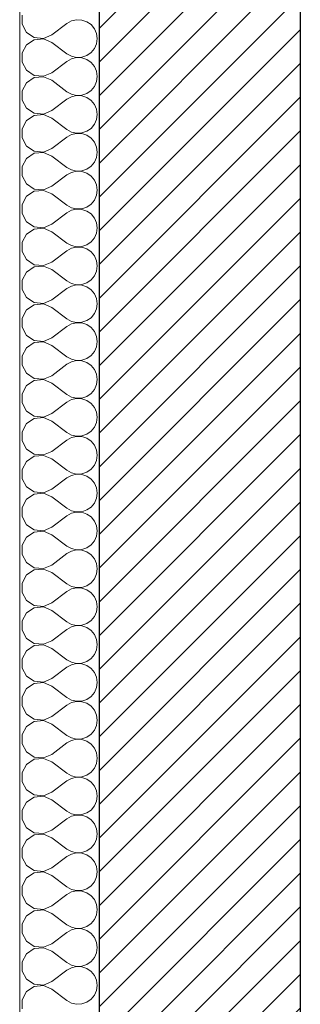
# Model space of a CAD drawing. Header units: millimetres. Extents: x 27262 to 215252, y 16288 to 306312.
# Tile 8 of 76: x 119075 to 119472, y 174176 to 175568. Entities that reach past the tile are written whole.
import ezdxf

# ---------------------------------------------------------------- set-up
doc = ezdxf.new("R2010")
doc.units = ezdxf.units.MM
doc.layers.add('KR_INW', color=252, linetype='Continuous')
for name, color, linetype, lineweight in [('KR_INW_Nr_pióra__101', 252, 'Continuous', 5), ('KR_INW_Nr_pióra__102', 252, 'Continuous', 5), ('KR_INW_Nr_pióra__27', 252, 'Continuous', 25), ('KR_INW_Nr_pióra__47', 252, 'Continuous', 15)]:
    doc.layers.add(name, color=color, linetype=linetype, lineweight=lineweight)

# ---------------------------------------------------------------- blocks, each defined once
blk = doc.blocks.new('*X185')
at = {"layer": 'KR_INW_Nr_pióra__102', "linetype": 'Continuous'}
for p, q in [((179079.7, 112401.6), (179079.7, 112384.2)), ((179079.7, 112384.2), (179088, 112368.8)), ((179135.8, 112364.3), (179164.4, 112385.7)), ((179173, 112390.5), (179164.4, 112385.7)), ((179182.6, 112392.7), (179173, 112390.5)), ((179192.4, 112392.2), (179182.6, 112392.7)), ((179201.8, 112389.1), (179192.4, 112392.2)), ((179209.9, 112383.5), (179201.8, 112389.1)), ((179216.2, 112375.9), (179209.9, 112383.5)), ((179220.2, 112366.9), (179216.2, 112375.9)), ((179088, 112368.8), (179102.4, 112359.2)), ((179102.4, 112359.2), (179119.8, 112357.6)), ((179119.8, 112357.6), (179135.8, 112364.3)), ((179221.5, 112357.1), (179220.2, 112366.9)), ((179220.2, 112347.4), (179221.5, 112357.1)), ((179088, 112345.5), (179079.7, 112330.1)), ((179102.4, 112355.1), (179088, 112345.5)), ((179119.8, 112356.7), (179102.4, 112355.1)), ((179135.8, 112350), (179119.8, 112356.7)), ((179135.8, 112350), (179164.4, 112328.6)), ((179216.2, 112338.4), (179220.2, 112347.4)), ((179079.7, 112330.1), (179079.7, 112312.7)), ((179164.4, 112328.6), (179173, 112323.8)), ((179173, 112323.8), (179182.6, 112321.6)), ((179182.6, 112321.3), (179173, 112319.1)), ((179182.6, 112321.6), (179192.4, 112322.1)), ((179192.4, 112320.8), (179182.6, 112321.3)), ((179192.4, 112322.1), (179201.8, 112325.2)), ((179201.8, 112317.7), (179192.4, 112320.8)), ((179201.8, 112325.2), (179209.9, 112330.8)), ((179209.9, 112330.8), (179216.2, 112338.4)), ((179079.7, 112312.7), (179088, 112297.4)), ((179135.8, 112292.9), (179164.4, 112314.3)), ((179173, 112319.1), (179164.4, 112314.3)), ((179209.9, 112312.1), (179201.8, 112317.7)), ((179216.2, 112304.5), (179209.9, 112312.1)), ((179220.2, 112295.5), (179216.2, 112304.5)), ((179088, 112297.4), (179102.4, 112287.8)), ((179102.4, 112283.7), (179088, 112274)), ((179102.4, 112287.8), (179119.8, 112286.1)), ((179119.8, 112285.3), (179102.4, 112283.7)), ((179119.8, 112286.1), (179135.8, 112292.9)), ((179135.8, 112278.6), (179119.8, 112285.3)), ((179221.5, 112285.7), (179220.2, 112295.5)), ((179220.2, 112276), (179221.5, 112285.7)), ((179088, 112274), (179079.7, 112258.7)), ((179135.8, 112278.6), (179164.4, 112257.1)), ((179209.9, 112259.4), (179216.2, 112266.9)), ((179216.2, 112266.9), (179220.2, 112276)), ((179079.7, 112258.7), (179079.7, 112241.3)), ((179164.4, 112257.1), (179173, 112252.4)), ((179173, 112247.6), (179164.4, 112242.9)), ((179173, 112252.4), (179182.6, 112250.1)), ((179182.6, 112249.9), (179173, 112247.6)), ((179182.6, 112250.1), (179192.4, 112250.6)), ((179192.4, 112249.4), (179182.6, 112249.9)), ((179192.4, 112250.6), (179201.8, 112253.8)), ((179201.8, 112246.2), (179192.4, 112249.4)), ((179201.8, 112253.8), (179209.9, 112259.4)), ((179209.9, 112240.6), (179201.8, 112246.2)), ((179079.7, 112241.3), (179088, 112226)), ((179135.8, 112221.4), (179164.4, 112242.9)), ((179216.2, 112233.1), (179209.9, 112240.6)), ((179220.2, 112224), (179216.2, 112233.1)), ((179088, 112226), (179102.4, 112216.3)), ((179102.4, 112212.2), (179088, 112202.6)), ((179102.4, 112216.3), (179119.8, 112214.7)), ((179119.8, 112213.9), (179102.4, 112212.2)), ((179119.8, 112214.7), (179135.8, 112221.4)), ((179135.8, 112207.1), (179119.8, 112213.9)), ((179221.5, 112214.3), (179220.2, 112224)), ((179220.2, 112204.5), (179221.5, 112214.3)), ((179088, 112202.6), (179079.7, 112187.3)), ((179135.8, 112207.1), (179164.4, 112185.7)), ((179209.9, 112187.9), (179216.2, 112195.5)), ((179216.2, 112195.5), (179220.2, 112204.5)), ((179079.7, 112187.3), (179079.7, 112169.9)), ((179135.8, 112150), (179164.4, 112171.4)), ((179164.4, 112185.7), (179173, 112180.9)), ((179173, 112176.2), (179164.4, 112171.4)), ((179173, 112180.9), (179182.6, 112178.7)), ((179182.6, 112178.4), (179173, 112176.2)), ((179182.6, 112178.7), (179192.4, 112179.2)), ((179192.4, 112177.9), (179182.6, 112178.4)), ((179192.4, 112179.2), (179201.8, 112182.3)), ((179201.8, 112174.8), (179192.4, 112177.9)), ((179201.8, 112182.3), (179209.9, 112187.9)), ((179209.9, 112169.2), (179201.8, 112174.8)), ((179079.7, 112169.9), (179088, 112154.5)), ((179088, 112154.5), (179102.4, 112144.9)), ((179216.2, 112161.6), (179209.9, 112169.2)), ((179220.2, 112152.6), (179216.2, 112161.6)), ((179102.4, 112140.8), (179088, 112131.2)), ((179102.4, 112144.9), (179119.8, 112143.3)), ((179119.8, 112142.4), (179102.4, 112140.8)), ((179119.8, 112143.3), (179135.8, 112150)), ((179135.8, 112135.7), (179119.8, 112142.4)), ((179135.8, 112135.7), (179164.4, 112114.3)), ((179221.5, 112142.9), (179220.2, 112152.6)), ((179220.2, 112133.1), (179221.5, 112142.9)), ((179088, 112131.2), (179079.7, 112115.8)), ((179079.7, 112115.8), (179079.7, 112098.4)), ((179201.8, 112110.9), (179209.9, 112116.5)), ((179209.9, 112116.5), (179216.2, 112124.1)), ((179216.2, 112124.1), (179220.2, 112133.1)), ((179079.7, 112098.4), (179088, 112083.1)), ((179135.8, 112078.6), (179164.4, 112100)), ((179164.4, 112114.3), (179173, 112109.5)), ((179173, 112104.8), (179164.4, 112100)), ((179173, 112109.5), (179182.6, 112107.3)), ((179182.6, 112107), (179173, 112104.8)), ((179182.6, 112107.3), (179192.4, 112107.8)), ((179192.4, 112106.5), (179182.6, 112107)), ((179192.4, 112107.8), (179201.8, 112110.9)), ((179201.8, 112103.4), (179192.4, 112106.5)), ((179209.9, 112097.8), (179201.8, 112103.4)), ((179216.2, 112090.2), (179209.9, 112097.8)), ((179088, 112083.1), (179102.4, 112073.5)), ((179119.8, 112071.8), (179135.8, 112078.6)), ((179220.2, 112081.2), (179216.2, 112090.2)), ((179221.5, 112071.4), (179220.2, 112081.2)), ((179102.4, 112069.4), (179088, 112059.7)), ((179102.4, 112073.5), (179119.8, 112071.8)), ((179119.8, 112071), (179102.4, 112069.4)), ((179135.8, 112064.3), (179119.8, 112071)), ((179135.8, 112064.3), (179164.4, 112042.9)), ((179216.2, 112052.7), (179220.2, 112061.7)), ((179220.2, 112061.7), (179221.5, 112071.4)), ((179088, 112059.7), (179079.7, 112044.4)), ((179079.7, 112044.4), (179079.7, 112027)), ((179164.4, 112042.9), (179173, 112038.1)), ((179201.8, 112039.5), (179209.9, 112045.1)), ((179209.9, 112045.1), (179216.2, 112052.7)), ((179079.7, 112027), (179088, 112011.7)), ((179135.8, 112007.1), (179164.4, 112028.6)), ((179173, 112033.3), (179164.4, 112028.6)), ((179173, 112038.1), (179182.6, 112035.9)), ((179182.6, 112035.6), (179173, 112033.3)), ((179182.6, 112035.9), (179192.4, 112036.3)), ((179192.4, 112035.1), (179182.6, 112035.6)), ((179192.4, 112036.3), (179201.8, 112039.5)), ((179201.8, 112031.9), (179192.4, 112035.1)), ((179209.9, 112026.4), (179201.8, 112031.9)), ((179216.2, 112018.8), (179209.9, 112026.4)), ((179088, 112011.7), (179102.4, 112002.1)), ((179119.8, 112000.4), (179135.8, 112007.1)), ((179220.2, 112009.8), (179216.2, 112018.8)), ((179221.5, 112000), (179220.2, 112009.8)), ((179088, 111988.3), (179079.7, 111973)), ((179102.4, 111997.9), (179088, 111988.3)), ((179102.4, 112002.1), (179119.8, 112000.4)), ((179119.8, 111999.6), (179102.4, 111997.9)), ((179135.8, 111992.9), (179119.8, 111999.6)), ((179135.8, 111992.9), (179164.4, 111971.4)), ((179216.2, 111981.2), (179220.2, 111990.2)), ((179220.2, 111990.2), (179221.5, 112000)), ((179079.7, 111973), (179079.7, 111955.6)), ((179164.4, 111971.4), (179173, 111966.7)), ((179192.4, 111964.9), (179201.8, 111968.1)), ((179201.8, 111968.1), (179209.9, 111973.6)), ((179209.9, 111973.6), (179216.2, 111981.2)), ((179079.7, 111955.6), (179088, 111940.3)), ((179135.8, 111935.7), (179164.4, 111957.1)), ((179173, 111961.9), (179164.4, 111957.1)), ((179173, 111966.7), (179182.6, 111964.4)), ((179182.6, 111964.1), (179173, 111961.9)), ((179182.6, 111964.4), (179192.4, 111964.9)), ((179192.4, 111963.7), (179182.6, 111964.1)), ((179201.8, 111960.5), (179192.4, 111963.7)), ((179209.9, 111954.9), (179201.8, 111960.5)), ((179216.2, 111947.3), (179209.9, 111954.9)), ((179088, 111940.3), (179102.4, 111930.6)), ((179102.4, 111930.6), (179119.8, 111929)), ((179119.8, 111929), (179135.8, 111935.7)), ((179220.2, 111938.3), (179216.2, 111947.3)), ((179221.5, 111928.6), (179220.2, 111938.3)), ((179088, 111916.9), (179079.7, 111901.6)), ((179102.4, 111926.5), (179088, 111916.9)), ((179119.8, 111928.2), (179102.4, 111926.5)), ((179135.8, 111921.4), (179119.8, 111928.2)), ((179135.8, 111921.4), (179164.4, 111900)), ((179216.2, 111909.8), (179220.2, 111918.8)), ((179220.2, 111918.8), (179221.5, 111928.6)), ((179079.7, 111901.6), (179079.7, 111884.2)), ((179164.4, 111900), (179173, 111895.2)), ((179173, 111895.2), (179182.6, 111893)), ((179182.6, 111893), (179192.4, 111893.5)), ((179192.4, 111893.5), (179201.8, 111896.6)), ((179201.8, 111896.6), (179209.9, 111902.2)), ((179209.9, 111902.2), (179216.2, 111909.8)), ((179079.7, 111884.2), (179088, 111868.8)), ((179135.8, 111864.3), (179164.4, 111885.7)), ((179173, 111890.5), (179164.4, 111885.7)), ((179182.6, 111892.7), (179173, 111890.5)), ((179192.4, 111892.2), (179182.6, 111892.7)), ((179201.8, 111889.1), (179192.4, 111892.2)), ((179209.9, 111883.5), (179201.8, 111889.1)), ((179216.2, 111875.9), (179209.9, 111883.5)), ((179220.2, 111866.9), (179216.2, 111875.9)), ((179088, 111868.8), (179102.4, 111859.2)), ((179102.4, 111859.2), (179119.8, 111857.6)), ((179119.8, 111856.7), (179102.4, 111855.1)), ((179119.8, 111857.6), (179135.8, 111864.3)), ((179135.8, 111850), (179119.8, 111856.7)), ((179221.5, 111857.1), (179220.2, 111866.9)), ((179220.2, 111847.4), (179221.5, 111857.1)), ((179088, 111845.5), (179079.7, 111830.1)), ((179102.4, 111855.1), (179088, 111845.5)), ((179135.8, 111850), (179164.4, 111828.6)), ((179209.9, 111830.8), (179216.2, 111838.4)), ((179216.2, 111838.4), (179220.2, 111847.4)), ((179079.7, 111830.1), (179079.7, 111812.7)), ((179164.4, 111828.6), (179173, 111823.8)), ((179173, 111819.1), (179164.4, 111814.3)), ((179173, 111823.8), (179182.6, 111821.6)), ((179182.6, 111821.3), (179173, 111819.1)), ((179182.6, 111821.6), (179192.4, 111822.1)), ((179192.4, 111820.8), (179182.6, 111821.3)), ((179192.4, 111822.1), (179201.8, 111825.2)), ((179201.8, 111817.7), (179192.4, 111820.8)), ((179201.8, 111825.2), (179209.9, 111830.8)), ((179079.7, 111812.7), (179088, 111797.4)), ((179135.8, 111792.9), (179164.4, 111814.3)), ((179209.9, 111812.1), (179201.8, 111817.7)), ((179216.2, 111804.5), (179209.9, 111812.1)), ((179220.2, 111795.5), (179216.2, 111804.5)), ((179088, 111797.4), (179102.4, 111787.8)), ((179102.4, 111783.7), (179088, 111774)), ((179102.4, 111787.8), (179119.8, 111786.1)), ((179119.8, 111785.3), (179102.4, 111783.7)), ((179119.8, 111786.1), (179135.8, 111792.9)), ((179135.8, 111778.6), (179119.8, 111785.3)), ((179221.5, 111785.7), (179220.2, 111795.5)), ((179220.2, 111776), (179221.5, 111785.7)), ((179088, 111774), (179079.7, 111758.7)), ((179135.8, 111778.6), (179164.4, 111757.1)), ((179209.9, 111759.4), (179216.2, 111766.9)), ((179216.2, 111766.9), (179220.2, 111776)), ((179079.7, 111758.7), (179079.7, 111741.3)), ((179164.4, 111757.1), (179173, 111752.4)), ((179173, 111747.6), (179164.4, 111742.9)), ((179173, 111752.4), (179182.6, 111750.1)), ((179182.6, 111749.9), (179173, 111747.6)), ((179182.6, 111750.1), (179192.4, 111750.6)), ((179192.4, 111749.4), (179182.6, 111749.9)), ((179192.4, 111750.6), (179201.8, 111753.8)), ((179201.8, 111746.2), (179192.4, 111749.4)), ((179201.8, 111753.8), (179209.9, 111759.4)), ((179209.9, 111740.6), (179201.8, 111746.2)), ((179079.7, 111741.3), (179088, 111726)), ((179088, 111726), (179102.4, 111716.3)), ((179135.8, 111721.4), (179164.4, 111742.9)), ((179216.2, 111733.1), (179209.9, 111740.6)), ((179220.2, 111724), (179216.2, 111733.1)), ((179102.4, 111712.2), (179088, 111702.6)), ((179102.4, 111716.3), (179119.8, 111714.7)), ((179119.8, 111713.9), (179102.4, 111712.2)), ((179119.8, 111714.7), (179135.8, 111721.4)), ((179135.8, 111707.1), (179119.8, 111713.9)), ((179135.8, 111707.1), (179164.4, 111685.7)), ((179221.5, 111714.3), (179220.2, 111724)), ((179220.2, 111704.5), (179221.5, 111714.3)), ((179088, 111702.6), (179079.7, 111687.3)), ((179209.9, 111687.9), (179216.2, 111695.5)), ((179216.2, 111695.5), (179220.2, 111704.5)), ((179079.7, 111687.3), (179079.7, 111669.9)), ((179135.8, 111650), (179164.4, 111671.4)), ((179164.4, 111685.7), (179173, 111680.9)), ((179173, 111676.2), (179164.4, 111671.4)), ((179173, 111680.9), (179182.6, 111678.7)), ((179182.6, 111678.4), (179173, 111676.2)), ((179182.6, 111678.7), (179192.4, 111679.2)), ((179192.4, 111677.9), (179182.6, 111678.4)), ((179192.4, 111679.2), (179201.8, 111682.3)), ((179201.8, 111674.8), (179192.4, 111677.9)), ((179201.8, 111682.3), (179209.9, 111687.9)), ((179209.9, 111669.2), (179201.8, 111674.8)), ((179079.7, 111669.9), (179088, 111654.5)), ((179088, 111654.5), (179102.4, 111644.9)), ((179216.2, 111661.6), (179209.9, 111669.2)), ((179220.2, 111652.6), (179216.2, 111661.6)), ((179221.5, 111642.9), (179220.2, 111652.6)), ((179102.4, 111640.8), (179088, 111631.2)), ((179102.4, 111644.9), (179119.8, 111643.3)), ((179119.8, 111642.4), (179102.4, 111640.8)), ((179119.8, 111643.3), (179135.8, 111650)), ((179135.8, 111635.7), (179119.8, 111642.4)), ((179135.8, 111635.7), (179164.4, 111614.3)), ((179216.2, 111624.1), (179220.2, 111633.1)), ((179220.2, 111633.1), (179221.5, 111642.9)), ((179088, 111631.2), (179079.7, 111615.8)), ((179079.7, 111615.8), (179079.7, 111598.4)), ((179164.4, 111614.3), (179173, 111609.5)), ((179201.8, 111610.9), (179209.9, 111616.5)), ((179209.9, 111616.5), (179216.2, 111624.1)), ((179079.7, 111598.4), (179088, 111583.1)), ((179135.8, 111578.6), (179164.4, 111600)), ((179173, 111604.8), (179164.4, 111600)), ((179173, 111609.5), (179182.6, 111607.3)), ((179182.6, 111607), (179173, 111604.8)), ((179182.6, 111607.3), (179192.4, 111607.8)), ((179192.4, 111606.5), (179182.6, 111607)), ((179192.4, 111607.8), (179201.8, 111610.9)), ((179201.8, 111603.4), (179192.4, 111606.5)), ((179209.9, 111597.8), (179201.8, 111603.4)), ((179216.2, 111590.2), (179209.9, 111597.8)), ((179088, 111583.1), (179102.4, 111573.5)), ((179119.8, 111571.8), (179135.8, 111578.6)), ((179220.2, 111581.2), (179216.2, 111590.2)), ((179221.5, 111571.4), (179220.2, 111581.2)), ((179088, 111559.7), (179079.7, 111544.4)), ((179102.4, 111569.4), (179088, 111559.7)), ((179102.4, 111573.5), (179119.8, 111571.8)), ((179119.8, 111571), (179102.4, 111569.4)), ((179135.8, 111564.3), (179119.8, 111571)), ((179135.8, 111564.3), (179164.4, 111542.9)), ((179216.2, 111552.7), (179220.2, 111561.7)), ((179220.2, 111561.7), (179221.5, 111571.4)), ((179079.7, 111544.4), (179079.7, 111527)), ((179164.4, 111542.9), (179173, 111538.1)), ((179201.8, 111539.5), (179209.9, 111545.1)), ((179209.9, 111545.1), (179216.2, 111552.7)), ((179079.7, 111527), (179088, 111511.7)), ((179135.8, 111507.1), (179164.4, 111528.6)), ((179173, 111533.3), (179164.4, 111528.6)), ((179173, 111538.1), (179182.6, 111535.9)), ((179182.6, 111535.6), (179173, 111533.3)), ((179182.6, 111535.9), (179192.4, 111536.3)), ((179192.4, 111535.1), (179182.6, 111535.6)), ((179192.4, 111536.3), (179201.8, 111539.5)), ((179201.8, 111531.9), (179192.4, 111535.1)), ((179209.9, 111526.4), (179201.8, 111531.9)), ((179216.2, 111518.8), (179209.9, 111526.4)), ((179088, 111511.7), (179102.4, 111502.1)), ((179119.8, 111500.4), (179135.8, 111507.1)), ((179220.2, 111509.8), (179216.2, 111518.8)), ((179221.5, 111500), (179220.2, 111509.8)), ((179088, 111488.3), (179079.7, 111473)), ((179102.4, 111497.9), (179088, 111488.3)), ((179102.4, 111502.1), (179119.8, 111500.4)), ((179119.8, 111499.6), (179102.4, 111497.9)), ((179135.8, 111492.9), (179119.8, 111499.6)), ((179135.8, 111492.9), (179164.4, 111471.4)), ((179216.2, 111481.2), (179220.2, 111490.2)), ((179220.2, 111490.2), (179221.5, 111500)), ((179079.7, 111473), (179079.7, 111455.6)), ((179164.4, 111471.4), (179173, 111466.7)), ((179173, 111466.7), (179182.6, 111464.4)), ((179192.4, 111464.9), (179201.8, 111468.1)), ((179201.8, 111468.1), (179209.9, 111473.6)), ((179209.9, 111473.6), (179216.2, 111481.2)), ((179079.7, 111455.6), (179088, 111440.3)), ((179135.8, 111435.7), (179164.4, 111457.1)), ((179173, 111461.9), (179164.4, 111457.1)), ((179182.6, 111464.1), (179173, 111461.9)), ((179182.6, 111464.4), (179192.4, 111464.9)), ((179192.4, 111463.7), (179182.6, 111464.1)), ((179201.8, 111460.5), (179192.4, 111463.7)), ((179209.9, 111454.9), (179201.8, 111460.5)), ((179216.2, 111447.3), (179209.9, 111454.9)), ((179220.2, 111438.3), (179216.2, 111447.3)), ((179088, 111440.3), (179102.4, 111430.6)), ((179102.4, 111430.6), (179119.8, 111429)), ((179119.8, 111429), (179135.8, 111435.7)), ((179221.5, 111428.6), (179220.2, 111438.3)), ((179220.2, 111418.8), (179221.5, 111428.6)), ((179088, 111416.9), (179079.7, 111401.6)), ((179102.4, 111426.5), (179088, 111416.9)), ((179119.8, 111428.2), (179102.4, 111426.5)), ((179135.8, 111421.4), (179119.8, 111428.2)), ((179135.8, 111421.4), (179164.4, 111400)), ((179216.2, 111409.8), (179220.2, 111418.8)), ((179079.7, 111401.6), (179079.7, 111384.2)), ((179164.4, 111400), (179173, 111395.2)), ((179173, 111395.2), (179182.6, 111393)), ((179182.6, 111392.7), (179173, 111390.5)), ((179182.6, 111393), (179192.4, 111393.5)), ((179192.4, 111392.2), (179182.6, 111392.7)), ((179192.4, 111393.5), (179201.8, 111396.6)), ((179201.8, 111389.1), (179192.4, 111392.2)), ((179201.8, 111396.6), (179209.9, 111402.2)), ((179209.9, 111402.2), (179216.2, 111409.8)), ((179079.7, 111384.2), (179088, 111368.8)), ((179135.8, 111364.3), (179164.4, 111385.7)), ((179173, 111390.5), (179164.4, 111385.7)), ((179209.9, 111383.5), (179201.8, 111389.1)), ((179216.2, 111375.9), (179209.9, 111383.5)), ((179220.2, 111366.9), (179216.2, 111375.9)), ((179088, 111368.8), (179102.4, 111359.2)), ((179102.4, 111355.1), (179088, 111345.5)), ((179102.4, 111359.2), (179119.8, 111357.6)), ((179119.8, 111356.7), (179102.4, 111355.1)), ((179119.8, 111357.6), (179135.8, 111364.3)), ((179135.8, 111350), (179119.8, 111356.7)), ((179221.5, 111357.1), (179220.2, 111366.9)), ((179220.2, 111347.4), (179221.5, 111357.1)), ((179088, 111345.5), (179079.7, 111330.1)), ((179135.8, 111350), (179164.4, 111328.6)), ((179209.9, 111330.8), (179216.2, 111338.4)), ((179216.2, 111338.4), (179220.2, 111347.4)), ((179079.7, 111330.1), (179079.7, 111312.7)), ((179164.4, 111328.6), (179173, 111323.8)), ((179173, 111319.1), (179164.4, 111314.3)), ((179173, 111323.8), (179182.6, 111321.6)), ((179182.6, 111321.3), (179173, 111319.1)), ((179182.6, 111321.6), (179192.4, 111322.1)), ((179192.4, 111320.8), (179182.6, 111321.3)), ((179192.4, 111322.1), (179201.8, 111325.2)), ((179201.8, 111317.7), (179192.4, 111320.8)), ((179201.8, 111325.2), (179209.9, 111330.8)), ((179209.9, 111312.1), (179201.8, 111317.7)), ((179079.7, 111312.7), (179088, 111297.4)), ((179135.8, 111292.9), (179164.4, 111314.3)), ((179216.2, 111304.5), (179209.9, 111312.1)), ((179220.2, 111295.5), (179216.2, 111304.5)), ((179088, 111297.4), (179102.4, 111287.8)), ((179102.4, 111283.7), (179088, 111274)), ((179102.4, 111287.8), (179119.8, 111286.1)), ((179119.8, 111285.3), (179102.4, 111283.7)), ((179119.8, 111286.1), (179135.8, 111292.9)), ((179135.8, 111278.6), (179119.8, 111285.3)), ((179221.5, 111285.7), (179220.2, 111295.5)), ((179220.2, 111276), (179221.5, 111285.7)), ((179088, 111274), (179079.7, 111258.7)), ((179135.8, 111278.6), (179164.4, 111257.1)), ((179209.9, 111259.4), (179216.2, 111266.9)), ((179216.2, 111266.9), (179220.2, 111276)), ((179079.7, 111258.7), (179079.7, 111241.3)), ((179135.8, 111221.4), (179164.4, 111242.9)), ((179164.4, 111257.1), (179173, 111252.4)), ((179173, 111247.6), (179164.4, 111242.9)), ((179173, 111252.4), (179182.6, 111250.1)), ((179182.6, 111249.9), (179173, 111247.6)), ((179182.6, 111250.1), (179192.4, 111250.6)), ((179192.4, 111249.4), (179182.6, 111249.9)), ((179192.4, 111250.6), (179201.8, 111253.8)), ((179201.8, 111246.2), (179192.4, 111249.4)), ((179201.8, 111253.8), (179209.9, 111259.4)), ((179209.9, 111240.6), (179201.8, 111246.2)), ((179079.7, 111241.3), (179088, 111226)), ((179088, 111226), (179102.4, 111216.3)), ((179216.2, 111233.1), (179209.9, 111240.6)), ((179220.2, 111224), (179216.2, 111233.1)), ((179102.4, 111212.2), (179088, 111202.6)), ((179102.4, 111216.3), (179119.8, 111214.7)), ((179119.8, 111213.9), (179102.4, 111212.2)), ((179119.8, 111214.7), (179135.8, 111221.4)), ((179135.8, 111207.1), (179119.8, 111213.9)), ((179135.8, 111207.1), (179164.4, 111185.7)), ((179221.5, 111214.3), (179220.2, 111224)), ((179220.2, 111204.5), (179221.5, 111214.3)), ((179088, 111202.6), (179079.7, 111187.3)), ((179079.7, 111187.3), (179079.7, 111169.9)), ((179201.8, 111182.3), (179209.9, 111187.9)), ((179209.9, 111187.9), (179216.2, 111195.5)), ((179216.2, 111195.5), (179220.2, 111204.5)), ((179079.7, 111169.9), (179088, 111154.5)), ((179135.8, 111150), (179164.4, 111171.4)), ((179164.4, 111185.7), (179173, 111180.9)), ((179173, 111176.2), (179164.4, 111171.4)), ((179173, 111180.9), (179182.6, 111178.7)), ((179182.6, 111178.4), (179173, 111176.2)), ((179182.6, 111178.7), (179192.4, 111179.2)), ((179192.4, 111177.9), (179182.6, 111178.4)), ((179192.4, 111179.2), (179201.8, 111182.3)), ((179201.8, 111174.8), (179192.4, 111177.9)), ((179209.9, 111169.2), (179201.8, 111174.8)), ((179216.2, 111161.6), (179209.9, 111169.2)), ((179088, 111154.5), (179102.4, 111144.9)), ((179119.8, 111143.3), (179135.8, 111150)), ((179220.2, 111152.6), (179216.2, 111161.6)), ((179221.5, 111142.9), (179220.2, 111152.6)), ((179102.4, 111140.8), (179088, 111131.2)), ((179102.4, 111144.9), (179119.8, 111143.3)), ((179119.8, 111142.4), (179102.4, 111140.8)), ((179135.8, 111135.7), (179119.8, 111142.4)), ((179135.8, 111135.7), (179164.4, 111114.3)), ((179216.2, 111124.1), (179220.2, 111133.1)), ((179220.2, 111133.1), (179221.5, 111142.9)), ((179088, 111131.2), (179079.7, 111115.8)), ((179079.7, 111115.8), (179079.7, 111098.4)), ((179164.4, 111114.3), (179173, 111109.5)), ((179201.8, 111110.9), (179209.9, 111116.5)), ((179209.9, 111116.5), (179216.2, 111124.1)), ((179079.7, 111098.4), (179088, 111083.1)), ((179135.8, 111078.6), (179164.4, 111100)), ((179173, 111104.8), (179164.4, 111100)), ((179173, 111109.5), (179182.6, 111107.3)), ((179182.6, 111107), (179173, 111104.8)), ((179182.6, 111107.3), (179192.4, 111107.8)), ((179192.4, 111106.5), (179182.6, 111107)), ((179192.4, 111107.8), (179201.8, 111110.9)), ((179201.8, 111103.4), (179192.4, 111106.5)), ((179209.9, 111097.8), (179201.8, 111103.4)), ((179216.2, 111090.2), (179209.9, 111097.8)), ((179088, 111083.1), (179102.4, 111073.5)), ((179119.8, 111071.8), (179135.8, 111078.6)), ((179220.2, 111081.2), (179216.2, 111090.2)), ((179221.5, 111071.4), (179220.2, 111081.2)), ((179088, 111059.7), (179079.7, 111044.4)), ((179102.4, 111069.4), (179088, 111059.7)), ((179102.4, 111073.5), (179119.8, 111071.8)), ((179119.8, 111071), (179102.4, 111069.4)), ((179135.8, 111064.3), (179119.8, 111071)), ((179135.8, 111064.3), (179164.4, 111042.9)), ((179216.2, 111052.7), (179220.2, 111061.7)), ((179220.2, 111061.7), (179221.5, 111071.4)), ((179079.7, 111044.4), (179079.7, 111027)), ((179164.4, 111042.9), (179173, 111038.1)), ((179192.4, 111036.3), (179201.8, 111039.5)), ((179201.8, 111039.5), (179209.9, 111045.1)), ((179209.9, 111045.1), (179216.2, 111052.7)), ((179079.7, 111027), (179088, 111011.7)), ((179135.8, 111007.1), (179164.4, 111028.6)), ((179173, 111033.3), (179164.4, 111028.6)), ((179173, 111038.1), (179182.6, 111035.9)), ((179182.6, 111035.6), (179173, 111033.3)), ((179182.6, 111035.9), (179192.4, 111036.3)), ((179192.4, 111035.1), (179182.6, 111035.6)), ((179201.8, 111031.9), (179192.4, 111035.1)), ((179209.9, 111026.4), (179201.8, 111031.9)), ((179216.2, 111018.8), (179209.9, 111026.4)), ((179088, 111011.7), (179102.4, 111002.1)), ((179102.4, 111002.1), (179119.8, 111000.4)), ((179119.8, 111000.4), (179135.8, 111007.1)), ((179220.2, 111009.8), (179216.2, 111018.8)), ((179221.5, 111000), (179220.2, 111009.8)), ((179088, 110988.3), (179079.7, 110973)), ((179102.4, 110997.9), (179088, 110988.3)), ((179119.8, 110999.6), (179102.4, 110997.9)), ((179135.8, 110992.9), (179119.8, 110999.6)), ((179135.8, 110992.9), (179164.4, 110971.4)), ((179216.2, 110981.2), (179220.2, 110990.2)), ((179220.2, 110990.2), (179221.5, 111000)), ((179079.7, 110973), (179079.7, 110955.6)), ((179164.4, 110971.4), (179173, 110966.7)), ((179173, 110966.7), (179182.6, 110964.4)), ((179182.6, 110964.4), (179192.4, 110964.9)), ((179192.4, 110964.9), (179201.8, 110968.1)), ((179201.8, 110968.1), (179209.9, 110973.6)), ((179209.9, 110973.6), (179216.2, 110981.2)), ((179079.7, 110955.6), (179088, 110940.3)), ((179135.8, 110935.7), (179164.4, 110957.1)), ((179173, 110961.9), (179164.4, 110957.1)), ((179182.6, 110964.1), (179173, 110961.9)), ((179192.4, 110963.7), (179182.6, 110964.1)), ((179201.8, 110960.5), (179192.4, 110963.7)), ((179209.9, 110954.9), (179201.8, 110960.5)), ((179216.2, 110947.3), (179209.9, 110954.9)), ((179220.2, 110938.3), (179216.2, 110947.3)), ((179088, 110940.3), (179102.4, 110930.6)), ((179102.4, 110930.6), (179119.8, 110929)), ((179119.8, 110928.2), (179102.4, 110926.5)), ((179119.8, 110929), (179135.8, 110935.7)), ((179135.8, 110921.4), (179119.8, 110928.2)), ((179221.5, 110928.6), (179220.2, 110938.3)), ((179220.2, 110918.8), (179221.5, 110928.6)), ((179088, 110916.9), (179079.7, 110901.6)), ((179102.4, 110926.5), (179088, 110916.9)), ((179135.8, 110921.4), (179164.4, 110900)), ((179209.9, 110902.2), (179216.2, 110909.8)), ((179216.2, 110909.8), (179220.2, 110918.8)), ((179079.7, 110901.6), (179079.7, 110884.2)), ((179164.4, 110900), (179173, 110895.2)), ((179173, 110890.5), (179164.4, 110885.7)), ((179173, 110895.2), (179182.6, 110893)), ((179182.6, 110892.7), (179173, 110890.5)), ((179182.6, 110893), (179192.4, 110893.5)), ((179192.4, 110892.2), (179182.6, 110892.7)), ((179192.4, 110893.5), (179201.8, 110896.6)), ((179201.8, 110889.1), (179192.4, 110892.2)), ((179201.8, 110896.6), (179209.9, 110902.2)), ((179079.7, 110884.2), (179088, 110868.8)), ((179135.8, 110864.3), (179164.4, 110885.7)), ((179209.9, 110883.5), (179201.8, 110889.1)), ((179216.2, 110875.9), (179209.9, 110883.5)), ((179220.2, 110866.9), (179216.2, 110875.9)), ((179088, 110868.8), (179102.4, 110859.2)), ((179102.4, 110855.1), (179088, 110845.5)), ((179102.4, 110859.2), (179119.8, 110857.6)), ((179119.8, 110856.7), (179102.4, 110855.1)), ((179119.8, 110857.6), (179135.8, 110864.3)), ((179135.8, 110850), (179119.8, 110856.7)), ((179221.5, 110857.1), (179220.2, 110866.9)), ((179220.2, 110847.4), (179221.5, 110857.1)), ((179088, 110845.5), (179079.7, 110830.1)), ((179135.8, 110850), (179164.4, 110828.6)), ((179209.9, 110830.8), (179216.2, 110838.4)), ((179216.2, 110838.4), (179220.2, 110847.4)), ((179079.7, 110830.1), (179079.7, 110812.7)), ((179164.4, 110828.6), (179173, 110823.8)), ((179173, 110819.1), (179164.4, 110814.3)), ((179173, 110823.8), (179182.6, 110821.6)), ((179182.6, 110821.3), (179173, 110819.1)), ((179182.6, 110821.6), (179192.4, 110822.1)), ((179192.4, 110820.8), (179182.6, 110821.3)), ((179192.4, 110822.1), (179201.8, 110825.2)), ((179201.8, 110817.7), (179192.4, 110820.8)), ((179201.8, 110825.2), (179209.9, 110830.8)), ((179209.9, 110812.1), (179201.8, 110817.7)), ((179079.7, 110812.7), (179088, 110797.4)), ((179088, 110797.4), (179102.4, 110787.8)), ((179135.8, 110792.9), (179164.4, 110814.3)), ((179216.2, 110804.5), (179209.9, 110812.1)), ((179220.2, 110795.5), (179216.2, 110804.5)), ((179102.4, 110783.7), (179088, 110774)), ((179102.4, 110787.8), (179119.8, 110786.1)), ((179119.8, 110785.3), (179102.4, 110783.7)), ((179119.8, 110786.1), (179135.8, 110792.9)), ((179135.8, 110778.6), (179119.8, 110785.3)), ((179135.8, 110778.6), (179164.4, 110757.1)), ((179221.5, 110785.7), (179220.2, 110795.5)), ((179220.2, 110776), (179221.5, 110785.7)), ((179088, 110774), (179079.7, 110758.7)), ((179209.9, 110759.4), (179216.2, 110766.9)), ((179216.2, 110766.9), (179220.2, 110776)), ((179079.7, 110758.7), (179079.7, 110741.3)), ((179135.8, 110721.4), (179164.4, 110742.9)), ((179164.4, 110757.1), (179173, 110752.4)), ((179173, 110747.6), (179164.4, 110742.9)), ((179173, 110752.4), (179182.6, 110750.1)), ((179182.6, 110749.9), (179173, 110747.6)), ((179182.6, 110750.1), (179192.4, 110750.6)), ((179192.4, 110749.4), (179182.6, 110749.9)), ((179192.4, 110750.6), (179201.8, 110753.8)), ((179201.8, 110746.2), (179192.4, 110749.4)), ((179201.8, 110753.8), (179209.9, 110759.4)), ((179209.9, 110740.6), (179201.8, 110746.2)), ((179079.7, 110741.3), (179088, 110726)), ((179088, 110726), (179102.4, 110716.3)), ((179216.2, 110733.1), (179209.9, 110740.6)), ((179220.2, 110724), (179216.2, 110733.1)), ((179221.5, 110714.3), (179220.2, 110724)), ((179102.4, 110712.2), (179088, 110702.6)), ((179102.4, 110716.3), (179119.8, 110714.7)), ((179119.8, 110713.9), (179102.4, 110712.2)), ((179119.8, 110714.7), (179135.8, 110721.4)), ((179135.8, 110707.1), (179119.8, 110713.9)), ((179135.8, 110707.1), (179164.4, 110685.7)), ((179216.2, 110695.5), (179220.2, 110704.5)), ((179220.2, 110704.5), (179221.5, 110714.3)), ((179088, 110702.6), (179079.7, 110687.3)), ((179079.7, 110687.3), (179079.7, 110669.9)), ((179164.4, 110685.7), (179173, 110680.9)), ((179201.8, 110682.3), (179209.9, 110687.9)), ((179209.9, 110687.9), (179216.2, 110695.5)), ((179079.7, 110669.9), (179088, 110654.5)), ((179135.8, 110650), (179164.4, 110671.4)), ((179173, 110676.2), (179164.4, 110671.4)), ((179173, 110680.9), (179182.6, 110678.7)), ((179182.6, 110678.4), (179173, 110676.2)), ((179182.6, 110678.7), (179192.4, 110679.2)), ((179192.4, 110677.9), (179182.6, 110678.4)), ((179192.4, 110679.2), (179201.8, 110682.3)), ((179201.8, 110674.8), (179192.4, 110677.9)), ((179209.9, 110669.2), (179201.8, 110674.8)), ((179216.2, 110661.6), (179209.9, 110669.2)), ((179088, 110654.5), (179102.4, 110644.9)), ((179119.8, 110643.3), (179135.8, 110650)), ((179220.2, 110652.6), (179216.2, 110661.6)), ((179221.5, 110642.9), (179220.2, 110652.6)), ((179088, 110631.2), (179079.7, 110615.8)), ((179102.4, 110640.8), (179088, 110631.2)), ((179102.4, 110644.9), (179119.8, 110643.3)), ((179119.8, 110642.4), (179102.4, 110640.8)), ((179135.8, 110635.7), (179119.8, 110642.4)), ((179135.8, 110635.7), (179164.4, 110614.3)), ((179216.2, 110624.1), (179220.2, 110633.1)), ((179220.2, 110633.1), (179221.5, 110642.9)), ((179079.7, 110615.8), (179079.7, 110598.4)), ((179164.4, 110614.3), (179173, 110609.5)), ((179201.8, 110610.9), (179209.9, 110616.5)), ((179209.9, 110616.5), (179216.2, 110624.1)), ((179079.7, 110598.4), (179088, 110583.1)), ((179135.8, 110578.6), (179164.4, 110600)), ((179173, 110604.8), (179164.4, 110600)), ((179173, 110609.5), (179182.6, 110607.3)), ((179182.6, 110607), (179173, 110604.8)), ((179182.6, 110607.3), (179192.4, 110607.8)), ((179192.4, 110606.5), (179182.6, 110607)), ((179192.4, 110607.8), (179201.8, 110610.9)), ((179201.8, 110603.4), (179192.4, 110606.5)), ((179209.9, 110597.8), (179201.8, 110603.4)), ((179216.2, 110590.2), (179209.9, 110597.8)), ((179088, 110583.1), (179102.4, 110573.5)), ((179119.8, 110571.8), (179135.8, 110578.6)), ((179220.2, 110581.2), (179216.2, 110590.2)), ((179221.5, 110571.4), (179220.2, 110581.2)), ((179088, 110559.7), (179079.7, 110544.4)), ((179102.4, 110569.4), (179088, 110559.7)), ((179102.4, 110573.5), (179119.8, 110571.8)), ((179119.8, 110571), (179102.4, 110569.4)), ((179135.8, 110564.3), (179119.8, 110571)), ((179135.8, 110564.3), (179164.4, 110542.9)), ((179216.2, 110552.7), (179220.2, 110561.7)), ((179220.2, 110561.7), (179221.5, 110571.4)), ((179079.7, 110544.4), (179079.7, 110527)), ((179164.4, 110542.9), (179173, 110538.1)), ((179173, 110538.1), (179182.6, 110535.9)), ((179192.4, 110536.3), (179201.8, 110539.5)), ((179201.8, 110539.5), (179209.9, 110545.1)), ((179209.9, 110545.1), (179216.2, 110552.7)), ((179182.6, 110535.9), (179192.4, 110536.3))]:
    blk.add_line(p, q, dxfattribs=at)
blk = doc.blocks.new('Ściana_3', base_point=(179075.1, 121675.6))
at = {"layer": 'KR_INW_Nr_pióra__101', "linetype": 'Continuous'}
h = blk.add_hatch(dxfattribs=at)
h.set_pattern_fill('CEGŁA_LICÓWKA', color=256, style=0, pattern_type=2)
h.set_pattern_definition([(45, (0, 0), (-31.819804, 31.819804), [])])
h.paths.add_polyline_path([(179225.1, 107005.1), (179605.1, 107385.1), (179605.1, 113729.1), (179405.1, 113729.1), (179290.1, 113729.1), (179225.1, 113729.1)])
at = {"layer": 'KR_INW_Nr_pióra__27', "linetype": 'Continuous'}
blk.add_line((179225.1, 113729.1), (179225.1, 107005.1), dxfattribs=at)
at = {"layer": 'KR_INW_Nr_pióra__27', "linetype": 'Continuous', "flags": 128}
blk.add_lwpolyline([(179605.1, 107385.1), (179605.1, 112967.6)], dxfattribs=at)
at = {"layer": 'KR_INW_Nr_pióra__47', "linetype": 'Continuous', "flags": 128}
blk.add_lwpolyline([(179075.1, 113729.1), (179075.1, 106855.1)], dxfattribs=at)
at = {"layer": 'KR_INW'}
blk.add_blockref('*X185', (0, 0), dxfattribs=at)

msp = doc.modelspace()

# ---------------------------------------------------------------- block references
at = {"layer": 'KR_INW', "color": 252, "xscale": 0.75, "yscale": 0.75, "zscale": 0.75}
msp.add_blockref('Ściana_3', (119074.8, 182530.5), dxfattribs=at)

doc.saveas('drawing.dxf')
